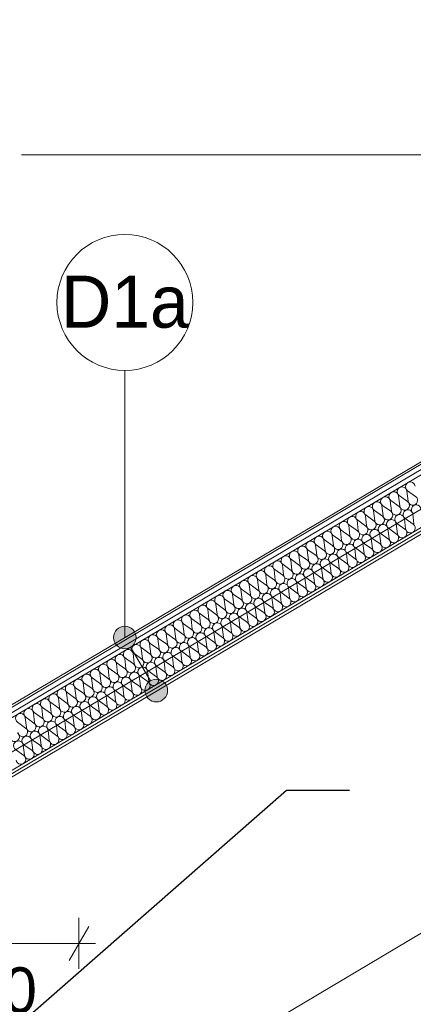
# Model space of a CAD drawing. Extents: x -396299 to -11759, y -15022 to 18278.
# Tile 133 of 205: x -147090 to -145351, y 7823 to 12169. Entities that reach past the tile are written whole.
import ezdxf

# ---------------------------------------------------------------- set-up
doc = ezdxf.new("R2010")
doc.units = 0
doc.header["$MEASUREMENT"] = 0
for name, color, linetype in [('Arch ocieplenie', 7, 'Continuous'), ('Arch opisy', 7, 'Continuous'), ('Arch wymiary', 7, 'Continuous'), ('Arch ściany działowe', 7, 'Continuous')]:
    doc.layers.add(name, color=color, linetype=linetype)
doc.layers.add('Arch ocieplenie_Nr_Pióra__24', color=7, linetype='Continuous', lineweight=13, true_color=0x029e21)
doc.layers.add('Arch opisy_Nr_Pióra__3', color=7, linetype='Continuous', lineweight=20, true_color=0xff6600)
for name, color, linetype, lineweight in [('Arch opisy_Nr_Pióra__1', 7, 'Continuous', 25), ('Arch opisy_Nr_Pióra__21', 7, 'Continuous', 13), ('Arch wymiary_Nr_Pióra__5', 7, 'Continuous', 13), ('Arch ściany działowe_Nr_Pióra__5', 7, 'Continuous', 13), ('INWENT BALUSTRADY_Nr_Pióra__21', 7, 'Continuous', 13), ('INWENT DACH_Nr_Pióra__5', 7, 'Continuous', 13), ('INWENT OPISY_Nr_Pióra__21', 7, 'Continuous', 13), ('Inwentaryzacja Konst._Nr_Pióra__5', 7, 'Continuous', 13)]:
    doc.layers.add(name, color=color, linetype=linetype, lineweight=lineweight)
doc.styles.add('GENERATED_STYLE_1', font='txt')
doc.styles.add('GENERATED_STYLE_3', font='txt')
doc.dimstyles.new('GENERATED_STYLE__11', dxfattribs={"dimtxt": 0.18, "dimasz": 109.44, "dimexe": 0.18, "dimexo": 0.0625, "dimgap": 0.09, "dimtad": 0, "dimtih": 1, "dimtoh": 1, "dimdec": 4, "dimzin": 0, "dimdsep": 46, "dimcen": 0.09, "dimadec": 0, "dimazin": 0, "dimtfac": 1, "dimtdec": 4, "dimtmove": 0, "dimatfit": 3, "dimldrblk": 'ARROWHEAD_11', "dimfxl": 0, "dimtolj": 1, "dimtzin": 0, "dimarcsym": 0})
doc.dimstyles.new('GENERATED_STYLE__2', dxfattribs={"dimtxt": 200, "dimasz": 114, "dimexe": 0.18, "dimexo": 0, "dimgap": 0.09, "dimtad": 1, "dimtih": 1, "dimtoh": 1, "dimdec": 0, "dimlfac": 0.1, "dimzin": 0, "dimdsep": 46, "dimtxsty": 'GENERATED_STYLE_1', "dimblk": 'ARROWHEAD_2', "dimblk1": 'ARROWHEAD_2', "dimblk2": 'ARROWHEAD_2', "dimcen": 0.09, "dimclrd": 7, "dimclre": 7, "dimclrt": 7, "dimazin": 0, "dimtfac": 1, "dimtdec": 4, "dimtmove": 2, "dimatfit": 3, "dimfxl": 0, "dimtolj": 1, "dimtzin": 0, "dimarcsym": 0})
doc.dimstyles.new('GENERATED_STYLE__4', dxfattribs={"dimtxt": 200, "dimasz": 114, "dimexe": 0.18, "dimexo": 0, "dimgap": 0.09, "dimtad": 1, "dimdec": 0, "dimlfac": 0.1, "dimzin": 0, "dimdsep": 46, "dimtxsty": 'GENERATED_STYLE_1', "dimblk": 'ARROWHEAD_2', "dimblk1": 'ARROWHEAD_2', "dimblk2": 'ARROWHEAD_2', "dimcen": 0.09, "dimclrd": 7, "dimclre": 7, "dimclrt": 7, "dimazin": 0, "dimtfac": 1, "dimtdec": 4, "dimtmove": 0, "dimatfit": 3, "dimfxl": 0, "dimtolj": 1, "dimtzin": 0, "dimarcsym": 0})

# ---------------------------------------------------------------- blocks, each defined once
blk = doc.blocks.new('Ściana_101', base_point=(-147690.9, 8505))
at = {"layer": 'Arch ściany działowe_Nr_Pióra__5', "linetype": 'Continuous'}
for p, q in [((-144473, 10428.2), (-147703.4, 8512.1)), ((-147690.9, 8505), (-144466.7, 10417.4))]:
    blk.add_line(p, q, dxfattribs=at)
blk = doc.blocks.new('Ściana_102', base_point=(-147678.4, 8497.9))
at = {"layer": 'Arch ściany działowe_Nr_Pióra__5', "linetype": 'Continuous'}
for p, q in [((-144472.6, 10413.9), (-147690.9, 8505)), ((-147678.4, 8497.9), (-144466.2, 10403.2))]:
    blk.add_line(p, q, dxfattribs=at)
blk = doc.blocks.new('Izolacja cieplna 14_127', base_point=(-144425.7, 10572.5))
at = {"layer": 'Arch ocieplenie_Nr_Pióra__24', "linetype": 'Continuous'}
for p, q in [((-145379.6, 10088.4), (-145374.2, 10044.6)), ((-145340.6, 10064.5), (-145376.5, 10090.2)), ((-145452.9, 10044.9), (-145447.5, 10001.1)), ((-145414, 10021), (-145449.8, 10046.7)), ((-145416.2, 10066.6), (-145410.9, 10022.8)), ((-145377.3, 10042.7), (-145413.2, 10068.5)), ((-145526.2, 10001.4), (-145520.9, 9957.6)), ((-145487.3, 9977.5), (-145523.1, 10003.2)), ((-145489.6, 10023.1), (-145484.2, 9979.3)), ((-145450.6, 9999.3), (-145486.5, 10025)), ((-145599.5, 9957.9), (-145594.2, 9914.1)), ((-145560.6, 9934), (-145596.5, 9959.7)), ((-145562.9, 9979.6), (-145557.5, 9935.9)), ((-145523.9, 9955.8), (-145559.8, 9981.5)), ((-145672.9, 9914.4), (-145667.5, 9870.6)), ((-145633.9, 9890.5), (-145669.8, 9916.2)), ((-145636.2, 9936.2), (-145630.8, 9892.4)), ((-145597.3, 9912.3), (-145633.1, 9938)), ((-145746.2, 9870.9), (-145740.8, 9827.1)), ((-145707.2, 9847), (-145743.1, 9872.8)), ((-145709.5, 9892.7), (-145704.2, 9848.9)), ((-145670.6, 9868.8), (-145706.4, 9894.5)), ((-145819.5, 9827.4), (-145814.1, 9783.6)), ((-145780.6, 9803.6), (-145816.4, 9829.3)), ((-145782.8, 9849.2), (-145777.5, 9805.4)), ((-145743.9, 9825.3), (-145779.8, 9851)), ((-145892.8, 9783.9), (-145887.5, 9740.2)), ((-145853.9, 9760.1), (-145889.7, 9785.8)), ((-145856.2, 9805.7), (-145850.8, 9761.9)), ((-145817.2, 9781.8), (-145853.1, 9807.5)), ((-145966.1, 9740.5), (-145960.8, 9696.7)), ((-145927.2, 9716.6), (-145963.1, 9742.3)), ((-145929.5, 9762.2), (-145924.1, 9718.4)), ((-145890.5, 9738.3), (-145926.4, 9764)), ((-146039.5, 9697), (-146034.1, 9653.2)), ((-146000.5, 9673.1), (-146036.4, 9698.8)), ((-146002.8, 9718.7), (-145997.4, 9674.9)), ((-145963.9, 9694.8), (-145999.7, 9720.5)), ((-146112.8, 9653.5), (-146107.4, 9609.7)), ((-146073.8, 9629.6), (-146109.7, 9655.3)), ((-146076.1, 9675.2), (-146070.8, 9631.4)), ((-146037.2, 9651.3), (-146073, 9677.1)), ((-146186.1, 9610), (-146180.7, 9566.2)), ((-146147.2, 9586.1), (-146183, 9611.8)), ((-146149.4, 9631.7), (-146144.1, 9587.9)), ((-146110.5, 9607.9), (-146146.4, 9633.6)), ((-146259.4, 9566.5), (-146254.1, 9522.7)), ((-146220.5, 9542.6), (-146256.3, 9568.3)), ((-146222.8, 9588.2), (-146217.4, 9544.5)), ((-146183.8, 9564.4), (-146219.7, 9590.1)), ((-146332.7, 9523), (-146327.4, 9479.2)), ((-146293.8, 9499.1), (-146329.7, 9524.8)), ((-146296.1, 9544.8), (-146290.7, 9501)), ((-146257.1, 9520.9), (-146293, 9546.6)), ((-146406.1, 9479.5), (-146400.7, 9435.7)), ((-146367.1, 9455.6), (-146403, 9481.4)), ((-146369.4, 9501.3), (-146364, 9457.5)), ((-146330.5, 9477.4), (-146366.3, 9503.1)), ((-146479.4, 9436), (-146474, 9392.2)), ((-146440.4, 9412.2), (-146476.3, 9437.9)), ((-146442.7, 9457.8), (-146437.4, 9414)), ((-146403.8, 9433.9), (-146439.6, 9459.6)), ((-146552.7, 9392.5), (-146547.3, 9348.8)), ((-146513.8, 9368.7), (-146549.6, 9394.4)), ((-146516, 9414.3), (-146510.7, 9370.5)), ((-146477.1, 9390.4), (-146513, 9416.1)), ((-146626, 9349.1), (-146620.7, 9305.3)), ((-146587.1, 9325.2), (-146623, 9350.9)), ((-146589.4, 9370.8), (-146584, 9327)), ((-146550.4, 9346.9), (-146586.3, 9372.6)), ((-146699.4, 9305.6), (-146694, 9261.8)), ((-146660.4, 9281.7), (-146696.3, 9307.4)), ((-146662.7, 9327.3), (-146657.3, 9283.5)), ((-146623.7, 9303.4), (-146659.6, 9329.1)), ((-146772.7, 9262.1), (-146767.3, 9218.3)), ((-146733.7, 9238.2), (-146769.6, 9263.9)), ((-146736, 9283.8), (-146730.7, 9240)), ((-146697.1, 9259.9), (-146732.9, 9285.6)), ((-146846, 9218.6), (-146840.6, 9174.8)), ((-146807, 9194.7), (-146842.9, 9220.4)), ((-146809.3, 9240.3), (-146804, 9196.5)), ((-146770.4, 9216.5), (-146806.3, 9242.2)), ((-146919.3, 9175.1), (-146914, 9131.3)), ((-146880.4, 9151.2), (-146916.2, 9176.9)), ((-146882.7, 9196.8), (-146877.3, 9153)), ((-146843.7, 9173), (-146879.6, 9198.7)), ((-146992.6, 9131.6), (-146987.3, 9087.8)), ((-146953.7, 9107.7), (-146989.6, 9133.4)), ((-146956, 9153.4), (-146950.6, 9109.6)), ((-146917, 9129.5), (-146952.9, 9155.2)), ((-147066, 9088.1), (-147060.6, 9044.3)), ((-147027, 9064.2), (-147062.9, 9089.9)), ((-147029.3, 9109.9), (-147023.9, 9066.1)), ((-146990.4, 9086), (-147026.2, 9111.7)), ((-147063.7, 9042.5), (-147099.5, 9068.2))]:
    blk.add_line(p, q, dxfattribs=at)
for centre, start_param, end_param in [((-145364.1, 10107.5), 2.728799, 6.695979), ((-145437.4, 10064), 2.728799, 6.695979), ((-145400.7, 10085.8), 2.728799, 6.695979), ((-145510.7, 10020.5), 2.728799, 6.695979), ((-145474, 10042.3), 2.728799, 6.695979), ((-145389.7, 10025.5), 5.870392, 9.837571), ((-145353.1, 10047.2), 5.870392, 9.837571), ((-145584, 9977), 2.728799, 6.695979), ((-145547.4, 9998.8), 2.728799, 6.695979), ((-145463.1, 9982), 5.870392, 9.837571), ((-145426.4, 10003.7), 5.870392, 9.837571), ((-145657.3, 9933.5), 2.728799, 6.695979), ((-145620.7, 9955.3), 2.728799, 6.695979), ((-145536.4, 9938.5), 5.870392, 9.837571), ((-145499.7, 9960.2), 5.870392, 9.837571), ((-145730.7, 9890), 2.728799, 6.695979), ((-145694, 9911.8), 2.728799, 6.695979), ((-145609.7, 9895), 5.870392, 9.837571), ((-145573, 9916.7), 5.870392, 9.837571), ((-145804, 9846.6), 2.728799, 6.695979), ((-145767.3, 9868.3), 2.728799, 6.695979), ((-145683, 9851.5), 5.870392, 9.837571), ((-145646.4, 9873.2), 5.870392, 9.837571), ((-145877.3, 9803.1), 2.728799, 6.695979), ((-145840.6, 9824.8), 2.728799, 6.695979), ((-145756.3, 9808), 5.870392, 9.837571), ((-145719.7, 9829.8), 5.870392, 9.837571), ((-145950.6, 9759.6), 2.728799, 6.695979), ((-145914, 9781.3), 2.728799, 6.695979), ((-145829.7, 9764.5), 5.870392, 9.837571), ((-145793, 9786.3), 5.870392, 9.837571), ((-146023.9, 9716.1), 2.728799, 6.695979), ((-145987.3, 9737.8), 2.728799, 6.695979), ((-145903, 9721), 5.870392, 9.837571), ((-145866.3, 9742.8), 5.870392, 9.837571), ((-146097.3, 9672.6), 2.728799, 6.695979), ((-146060.6, 9694.3), 2.728799, 6.695979), ((-145976.3, 9677.5), 5.870392, 9.837571), ((-145939.6, 9699.3), 5.870392, 9.837571), ((-146170.6, 9629.1), 2.728799, 6.695979), ((-146133.9, 9650.9), 2.728799, 6.695979), ((-146049.6, 9634.1), 5.870392, 9.837571), ((-146013, 9655.8), 5.870392, 9.837571), ((-146243.9, 9585.6), 2.728799, 6.695979), ((-146207.2, 9607.4), 2.728799, 6.695979), ((-146122.9, 9590.6), 5.870392, 9.837571), ((-146086.3, 9612.3), 5.870392, 9.837571), ((-146317.2, 9542.1), 2.728799, 6.695979), ((-146280.6, 9563.9), 2.728799, 6.695979), ((-146196.3, 9547.1), 5.870392, 9.837571), ((-146159.6, 9568.8), 5.870392, 9.837571), ((-146390.6, 9498.6), 2.728799, 6.695979), ((-146353.9, 9520.4), 2.728799, 6.695979), ((-146269.6, 9503.6), 5.870392, 9.837571), ((-146232.9, 9525.3), 5.870392, 9.837571), ((-146463.9, 9455.2), 2.728799, 6.695979), ((-146427.2, 9476.9), 2.728799, 6.695979), ((-146342.9, 9460.1), 5.870392, 9.837571), ((-146306.2, 9481.8), 5.870392, 9.837571), ((-146537.2, 9411.7), 2.728799, 6.695979), ((-146500.5, 9433.4), 2.728799, 6.695979), ((-146416.2, 9416.6), 5.870392, 9.837571), ((-146379.6, 9438.3), 5.870392, 9.837571), ((-146610.5, 9368.2), 2.728799, 6.695979), ((-146573.9, 9389.9), 2.728799, 6.695979), ((-146489.5, 9373.1), 5.870392, 9.837571), ((-146452.9, 9394.9), 5.870392, 9.837571), ((-146683.8, 9324.7), 2.728799, 6.695979), ((-146647.2, 9346.4), 2.728799, 6.695979), ((-146562.9, 9329.6), 5.870392, 9.837571), ((-146526.2, 9351.4), 5.870392, 9.837571), ((-146757.2, 9281.2), 2.728799, 6.695979), ((-146720.5, 9302.9), 2.728799, 6.695979), ((-146636.2, 9286.1), 5.870392, 9.837571), ((-146599.5, 9307.9), 5.870392, 9.837571), ((-146830.5, 9237.7), 2.728799, 6.695979), ((-146793.8, 9259.5), 2.728799, 6.695979), ((-146709.5, 9242.6), 5.870392, 9.837571), ((-146672.8, 9264.4), 5.870392, 9.837571), ((-146903.8, 9194.2), 2.728799, 6.695979), ((-146867.1, 9216), 2.728799, 6.695979), ((-146782.8, 9199.2), 5.870392, 9.837571), ((-146746.2, 9220.9), 5.870392, 9.837571), ((-146977.1, 9150.7), 2.728799, 6.695979), ((-146940.5, 9172.5), 2.728799, 6.695979), ((-146856.1, 9155.7), 5.870392, 9.837571), ((-146819.5, 9177.4), 5.870392, 9.837571), ((-147050.4, 9107.2), 2.728799, 6.695979), ((-147013.8, 9129), 2.728799, 6.695979), ((-146929.5, 9112.2), 5.870392, 9.837571), ((-146892.8, 9133.9), 5.870392, 9.837571), ((-147087.1, 9085.5), 2.728799, 6.695979), ((-147002.8, 9068.7), 5.870392, 9.837571), ((-146966.1, 9090.4), 5.870392, 9.837571), ((-147076.1, 9025.2), 5.870392, 9.837571), ((-147039.4, 9046.9), 5.870392, 9.837571), ((-147112.8, 9003.5), 5.870392, 9.837571)]:
    blk.add_ellipse(centre, major_axis=(-18.3, -10.9), ratio=0.997928, start_param=start_param, end_param=end_param, dxfattribs=at)
blk = doc.blocks.new('Izolacja cieplna 14_263', base_point=(-144401, 10470.9))
at = {"layer": 'Arch ocieplenie_Nr_Pióra__24', "linetype": 'Continuous'}
for p, q in [((-145390.3, 9965.8), (-145384.9, 9922)), ((-145351.4, 9941.9), (-145387.2, 9967.6)), ((-145353.7, 9987.5), (-145348.3, 9943.7)), ((-145463.5, 9922.3), (-145458.1, 9878.6)), ((-145424.6, 9898.4), (-145460.4, 9924.2)), ((-145426.9, 9944), (-145421.5, 9900.3)), ((-145388, 9920.2), (-145423.8, 9945.9)), ((-145536.7, 9878.9), (-145531.3, 9835.1)), ((-145497.8, 9855), (-145533.6, 9880.7)), ((-145500.1, 9900.6), (-145494.7, 9856.8)), ((-145461.2, 9876.7), (-145497, 9902.4)), ((-145609.9, 9835.5), (-145604.6, 9791.7)), ((-145571, 9811.6), (-145606.9, 9837.3)), ((-145573.3, 9857.2), (-145567.9, 9813.4)), ((-145534.4, 9833.3), (-145570.3, 9859)), ((-145683.2, 9792), (-145677.8, 9748.3)), ((-145644.2, 9768.2), (-145680.1, 9793.9)), ((-145646.5, 9813.8), (-145641.2, 9770)), ((-145607.6, 9789.9), (-145643.5, 9815.6)), ((-145756.4, 9748.6), (-145751, 9704.8)), ((-145717.5, 9724.7), (-145753.3, 9750.4)), ((-145719.8, 9770.3), (-145714.4, 9726.5)), ((-145680.9, 9746.4), (-145716.7, 9772.2)), ((-145829.6, 9705.2), (-145824.2, 9661.4)), ((-145790.7, 9681.3), (-145826.5, 9707)), ((-145793, 9726.9), (-145787.6, 9683.1)), ((-145754.1, 9703), (-145789.9, 9728.7)), ((-145902.8, 9661.8), (-145897.4, 9618)), ((-145863.9, 9637.9), (-145899.7, 9663.6)), ((-145866.2, 9683.5), (-145860.8, 9639.7)), ((-145827.3, 9659.6), (-145863.1, 9685.3)), ((-145976, 9618.3), (-145970.7, 9574.5)), ((-145937.1, 9594.4), (-145973, 9620.1)), ((-145939.4, 9640), (-145934.1, 9596.3)), ((-145900.5, 9616.1), (-145936.4, 9641.9)), ((-146049.3, 9574.9), (-146043.9, 9531.1)), ((-146010.3, 9551), (-146046.2, 9576.7)), ((-146012.7, 9596.6), (-146007.3, 9552.8)), ((-145973.7, 9572.7), (-146009.6, 9598.4)), ((-146122.5, 9531.5), (-146117.1, 9487.7)), ((-146083.6, 9507.6), (-146119.4, 9533.3)), ((-146085.9, 9553.2), (-146080.5, 9509.4)), ((-146047, 9529.3), (-146082.8, 9555)), ((-146195.7, 9488), (-146190.3, 9444.2)), ((-146156.8, 9464.1), (-146192.6, 9489.9)), ((-146159.1, 9509.7), (-146153.7, 9466)), ((-146120.2, 9485.9), (-146156, 9511.6)), ((-146268.9, 9444.6), (-146263.5, 9400.8)), ((-146230, 9420.7), (-146265.9, 9446.4)), ((-146232.3, 9466.3), (-146226.9, 9422.5)), ((-146193.4, 9442.4), (-146229.2, 9468.1)), ((-146342.2, 9401.2), (-146336.8, 9357.4)), ((-146303.2, 9377.3), (-146339.1, 9403)), ((-146305.5, 9422.9), (-146300.2, 9379.1)), ((-146266.6, 9399), (-146302.5, 9424.7)), ((-146415.4, 9357.7), (-146410, 9314)), ((-146376.5, 9333.8), (-146412.3, 9359.6)), ((-146378.8, 9379.5), (-146373.4, 9335.7)), ((-146339.8, 9355.6), (-146375.7, 9381.3)), ((-146488.6, 9314.3), (-146483.2, 9270.5)), ((-146449.7, 9290.4), (-146485.5, 9316.1)), ((-146452, 9336), (-146446.6, 9292.2)), ((-146413.1, 9312.1), (-146448.9, 9337.8)), ((-146561.8, 9270.9), (-146556.4, 9227.1)), ((-146522.9, 9247), (-146558.7, 9272.7)), ((-146525.2, 9292.6), (-146519.8, 9248.8)), ((-146486.3, 9268.7), (-146522.1, 9294.4)), ((-146635, 9227.4), (-146629.7, 9183.7)), ((-146596.1, 9203.6), (-146632, 9229.3)), ((-146598.4, 9249.2), (-146593, 9205.4)), ((-146559.5, 9225.3), (-146595.4, 9251)), ((-146708.3, 9184), (-146702.9, 9140.2)), ((-146669.3, 9160.1), (-146705.2, 9185.8)), ((-146671.6, 9205.7), (-146666.3, 9161.9)), ((-146632.7, 9181.8), (-146668.6, 9207.6)), ((-146781.5, 9140.6), (-146776.1, 9096.8)), ((-146742.6, 9116.7), (-146778.4, 9142.4)), ((-146744.9, 9162.3), (-146739.5, 9118.5)), ((-146706, 9138.4), (-146741.8, 9164.1)), ((-146854.7, 9097.2), (-146849.3, 9053.4)), ((-146815.8, 9073.3), (-146851.6, 9099)), ((-146818.1, 9118.9), (-146812.7, 9075.1)), ((-146779.2, 9095), (-146815, 9120.7)), ((-146927.9, 9053.7), (-146922.5, 9009.9)), ((-146889, 9029.8), (-146924.8, 9055.5)), ((-146891.3, 9075.4), (-146885.9, 9031.7)), ((-146852.4, 9051.5), (-146888.2, 9077.3)), ((-147001.1, 9010.3), (-146995.8, 8966.5)), ((-146962.2, 8986.4), (-146998.1, 9012.1)), ((-146964.5, 9032), (-146959.2, 8988.2)), ((-146925.6, 9008.1), (-146961.5, 9033.8)), ((-147074.4, 8966.9), (-147069, 8923.1)), ((-147035.5, 8943), (-147071.3, 8968.7)), ((-147037.8, 8988.6), (-147032.4, 8944.8)), ((-146998.8, 8964.7), (-147034.7, 8990.4)), ((-147072.1, 8921.3), (-147107.9, 8947))]:
    blk.add_line(p, q, dxfattribs=at)
for centre, start_param, end_param in [((-145374.8, 9984.9), 2.728799, 6.695979), ((-145338.2, 10006.6), 2.728799, 6.695979), ((-145448, 9941.4), 2.728799, 6.695979), ((-145411.4, 9963.2), 2.728799, 6.695979), ((-145521.2, 9898), 2.728799, 6.695979), ((-145484.6, 9919.7), 2.728799, 6.695979), ((-145400.4, 9902.9), 5.870392, 9.837571), ((-145363.8, 9924.6), 5.870392, 9.837571), ((-145594.4, 9854.6), 2.728799, 6.695979), ((-145557.8, 9876.3), 2.728799, 6.695979), ((-145473.6, 9859.4), 5.870392, 9.837571), ((-145437, 9881.2), 5.870392, 9.837571), ((-145667.7, 9811.2), 2.728799, 6.695979), ((-145631.1, 9832.9), 2.728799, 6.695979), ((-145546.8, 9816), 5.870392, 9.837571), ((-145510.2, 9837.7), 5.870392, 9.837571), ((-145740.9, 9767.7), 2.728799, 6.695979), ((-145704.3, 9789.4), 2.728799, 6.695979), ((-145620, 9772.6), 5.870392, 9.837571), ((-145583.4, 9794.3), 5.870392, 9.837571), ((-145814.1, 9724.3), 2.728799, 6.695979), ((-145777.5, 9746), 2.728799, 6.695979), ((-145693.3, 9729.2), 5.870392, 9.837571), ((-145656.7, 9750.9), 5.870392, 9.837571), ((-145887.3, 9680.9), 2.728799, 6.695979), ((-145850.7, 9702.6), 2.728799, 6.695979), ((-145766.5, 9685.7), 5.870392, 9.837571), ((-145729.9, 9707.4), 5.870392, 9.837571), ((-145960.6, 9637.4), 2.728799, 6.695979), ((-145923.9, 9659.1), 2.728799, 6.695979), ((-145839.7, 9642.3), 5.870392, 9.837571), ((-145803.1, 9664), 5.870392, 9.837571), ((-146033.8, 9594), 2.728799, 6.695979), ((-145997.2, 9615.7), 2.728799, 6.695979), ((-145912.9, 9598.9), 5.870392, 9.837571), ((-145876.3, 9620.6), 5.870392, 9.837571), ((-146107, 9550.6), 2.728799, 6.695979), ((-146070.4, 9572.3), 2.728799, 6.695979), ((-145986.2, 9555.4), 5.870392, 9.837571), ((-145949.5, 9577.1), 5.870392, 9.837571), ((-146180.2, 9507.1), 2.728799, 6.695979), ((-146143.6, 9528.9), 2.728799, 6.695979), ((-146059.4, 9512), 5.870392, 9.837571), ((-146022.8, 9533.7), 5.870392, 9.837571), ((-146253.4, 9463.7), 2.728799, 6.695979), ((-146216.8, 9485.4), 2.728799, 6.695979), ((-146132.6, 9468.6), 5.870392, 9.837571), ((-146096, 9490.3), 5.870392, 9.837571), ((-146326.7, 9420.3), 2.728799, 6.695979), ((-146290.1, 9442), 2.728799, 6.695979), ((-146205.8, 9425.1), 5.870392, 9.837571), ((-146169.2, 9446.9), 5.870392, 9.837571), ((-146399.9, 9376.8), 2.728799, 6.695979), ((-146363.3, 9398.6), 2.728799, 6.695979), ((-146279, 9381.7), 5.870392, 9.837571), ((-146242.4, 9403.4), 5.870392, 9.837571), ((-146473.1, 9333.4), 2.728799, 6.695979), ((-146436.5, 9355.1), 2.728799, 6.695979), ((-146352.3, 9338.3), 5.870392, 9.837571), ((-146315.7, 9360), 5.870392, 9.837571), ((-146546.3, 9290), 2.728799, 6.695979), ((-146509.7, 9311.7), 2.728799, 6.695979), ((-146425.5, 9294.8), 5.870392, 9.837571), ((-146388.9, 9316.6), 5.870392, 9.837571), ((-146619.5, 9246.6), 2.728799, 6.695979), ((-146582.9, 9268.3), 2.728799, 6.695979), ((-146498.7, 9251.4), 5.870392, 9.837571), ((-146462.1, 9273.1), 5.870392, 9.837571), ((-146692.8, 9203.1), 2.728799, 6.695979), ((-146656.2, 9224.8), 2.728799, 6.695979), ((-146571.9, 9208), 5.870392, 9.837571), ((-146535.3, 9229.7), 5.870392, 9.837571), ((-146766, 9159.7), 2.728799, 6.695979), ((-146729.4, 9181.4), 2.728799, 6.695979), ((-146645.1, 9164.6), 5.870392, 9.837571), ((-146608.5, 9186.3), 5.870392, 9.837571), ((-146839.2, 9116.3), 2.728799, 6.695979), ((-146802.6, 9138), 2.728799, 6.695979), ((-146718.4, 9121.1), 5.870392, 9.837571), ((-146681.8, 9142.8), 5.870392, 9.837571), ((-146912.4, 9072.8), 2.728799, 6.695979), ((-146875.8, 9094.5), 2.728799, 6.695979), ((-146791.6, 9077.7), 5.870392, 9.837571), ((-146755, 9099.4), 5.870392, 9.837571), ((-146985.7, 9029.4), 2.728799, 6.695979), ((-146949, 9051.1), 2.728799, 6.695979), ((-146864.8, 9034.3), 5.870392, 9.837571), ((-146828.2, 9056), 5.870392, 9.837571), ((-147058.9, 8986), 2.728799, 6.695979), ((-147022.3, 9007.7), 2.728799, 6.695979), ((-146938, 8990.8), 5.870392, 9.837571), ((-146901.4, 9012.6), 5.870392, 9.837571), ((-147095.5, 8964.3), 2.728799, 6.695979), ((-147011.3, 8947.4), 5.870392, 9.837571), ((-146974.6, 8969.1), 5.870392, 9.837571), ((-147084.5, 8904), 5.870392, 9.837571), ((-147047.9, 8925.7), 5.870392, 9.837571)]:
    blk.add_ellipse(centre, major_axis=(-18.3, -10.9), ratio=0.999277, start_param=start_param, end_param=end_param, dxfattribs=at)
blk = doc.blocks.new('*D688')
at = {"layer": 'Arch wymiary_Nr_Pióra__5', "linetype": 'Continuous'}
for p, q in [((-148328.4, 7979.2), (-148328.4, 8204.2)), ((-146828.4, 7979.2), (-146828.4, 8204.2)), ((-148285.1, 8166.7), (-148371.7, 8016.7)), ((-146871.7, 8016.7), (-146785.1, 8166.7)), ((-148401.8, 8091.7), (-148328.4, 8091.7)), ((-148328.4, 8091.7), (-146828.4, 8091.7)), ((-146828.4, 8091.7), (-146755.1, 8091.7))]:
    blk.add_line(p, q, dxfattribs=at)
at = {"layer": 'Arch wymiary_Nr_Pióra__5', "insert": (-148039.6, 7783.1), "char_height": 200, "attachment_point": 7, "style": 'GENERATED_STYLE_1'}
blk.add_mtext('{min. 150}', dxfattribs=at)
blk = doc.blocks.new('ARROWHEAD_2')
at = {"color": 0, "linetype": 'Continuous', "lineweight": 0}
for p, q in [((-0.378, -0.655), (0.378, 0.655)), ((0, 0), (-1, 0))]:
    blk.add_line(p, q, dxfattribs=at)
blk = doc.blocks.new('*D917')
at = {"layer": 'Arch wymiary_Nr_Pióra__5', "linetype": 'Continuous'}
for p, q in [((-150086, 8328.2), (-150086, 8401.5)), ((-150011, 8284.9), (-150161, 8371.5)), ((-149973.5, 8328.2), (-150198.5, 8328.2)), ((-150086, 6091.7), (-150086, 8328.2)), ((-150161, 6135), (-150011, 6048.4)), ((-149973.5, 6091.7), (-150198.5, 6091.7)), ((-150086, 6018.4), (-150086, 6091.7))]:
    blk.add_line(p, q, dxfattribs=at)
at = {"layer": 'Arch wymiary_Nr_Pióra__5', "insert": (-150126, 7018), "char_height": 200, "attachment_point": 7, "rotation": 90, "style": 'GENERATED_STYLE_1'}
blk.add_mtext('{224}', dxfattribs=at)
blk = doc.blocks.new('ARROWHEAD_11')
at = {"color": 0, "linetype": 'Continuous', "lineweight": 0}
blk.add_line((0, 0), (-1, 0), dxfattribs=at)
at = {"color": 0, "linetype": 'Continuous', "lineweight": 0, "const_width": 0.25, "flags": 128}
blk.add_lwpolyline([(-0.125, 0, 1), (0.125, 0, 1)], format="xyb", close=True, dxfattribs=at)
blk = doc.blocks.new('Linia_218', base_point=(-146486.4, 9207.8))
at = {"layer": 'Arch opisy_Nr_Pióra__21', "linetype": 'Continuous'}
for points in [[(-146575.4, 9442.2), (-146579.2, 9461.3), (-146590.1, 9477.6), (-146606.3, 9488.4), (-146625.4, 9492.2), (-146644.6, 9488.4), (-146660.8, 9477.6), (-146671.6, 9461.3), (-146675.4, 9442.2), (-146671.6, 9423.1), (-146660.8, 9406.8), (-146644.6, 9396), (-146625.4, 9392.2), (-146606.3, 9396), (-146590.1, 9406.8), (-146579.2, 9423.1)], [(-146436.4, 9207.8), (-146440.2, 9227), (-146451, 9243.2), (-146467.3, 9254), (-146486.4, 9257.8), (-146505.5, 9254), (-146521.8, 9243.2), (-146532.6, 9227), (-146536.4, 9207.8), (-146532.6, 9188.7), (-146521.8, 9172.5), (-146505.5, 9161.6), (-146486.4, 9157.8), (-146467.3, 9161.6), (-146451, 9172.5), (-146440.2, 9188.7)]]:
    blk.add_hatch(color=256, dxfattribs=at).paths.add_polyline_path(points, flags=0)
blk.add_line((-146511.9, 9250.8), (-146599.9, 9399.2), dxfattribs=at)
for centre in [(-146625.4, 9442.2), (-146486.4, 9207.8)]:
    blk.add_circle(centre, 50, dxfattribs=at)
blk = doc.blocks.new('Linia_219', base_point=(-146625.4, 9442.2))
at = {"layer": 'Arch opisy_Nr_Pióra__21', "linetype": 'Continuous'}
blk.add_line((-146625.4, 9442.2), (-146625.4, 10621.2), dxfattribs=at)
blk.add_circle((-146625.4, 10921.2), 300, dxfattribs=at)

msp = doc.modelspace()

# ---------------------------------------------------------------- linework, layer by layer
at = {"layer": 'Arch ocieplenie_Nr_Pióra__24', "linetype": 'Continuous'}
msp.add_line((-144443.6, 10678.2), (-149093.3, 7920.3), dxfattribs=at)
at = {"layer": 'INWENT BALUSTRADY_Nr_Pióra__21', "linetype": 'Continuous'}
msp.add_line((-146828.4, 7238.7), (-143948.4, 8951.7), dxfattribs=at)
at = {"layer": 'INWENT DACH_Nr_Pióra__5', "linetype": 'Continuous'}
for p, q in [((-142143.4, 12100.6), (-149128.4, 7957.6)), ((-142143.4, 12089), (-149098.4, 7963.8))]:
    msp.add_line(p, q, dxfattribs=at)
at = {"layer": 'INWENT OPISY_Nr_Pióra__21', "linetype": 'Continuous'}
msp.add_line((-147081.4, 11572.8), (-145209.1, 11572.8), dxfattribs=at)
at = {"layer": 'Inwentaryzacja Konst._Nr_Pióra__5', "linetype": 'Continuous'}
for p, q in [((-142143.4, 12065.8), (-149093.3, 7943.5)), ((-142143.4, 11891.4), (-148791.4, 7948.2))]:
    msp.add_line(p, q, dxfattribs=at)

# ---------------------------------------------------------------- block references
at = {"layer": 'Arch ocieplenie', "color": 104, "linetype": 'Continuous', "lineweight": 20, "true_color": 0x029e21}
for name, p in [('Izolacja cieplna 14_127', (-144425.7, 10572.5)), ('Izolacja cieplna 14_263', (-144401, 10470.9))]:
    msp.add_blockref(name, p, dxfattribs=at)
at = {"layer": 'Arch opisy', "linetype": 'Continuous'}
for name, p in [('Linia_219', (-146625.4, 9442.2)), ('Linia_218', (-146486.4, 9207.8))]:
    msp.add_blockref(name, p, dxfattribs=at)
at = {"layer": 'Arch ściany działowe'}
for name, p in [('Ściana_101', (-147690.9, 8505)), ('Ściana_102', (-147678.4, 8497.9))]:
    msp.add_blockref(name, p, dxfattribs=at)

# ---------------------------------------------------------------- texts
at = {"layer": 'Arch opisy_Nr_Pióra__1', "linetype": 'Continuous', "insert": (-146625.4, 11039.7), "char_height": 230, "attachment_point": 2, "style": 'GENERATED_STYLE_3'}
msp.add_mtext('{D1a}', dxfattribs=at)
at = {"layer": 'INWENT OPISY_Nr_Pióra__21', "linetype": 'Continuous', "insert": (-147081.4, 12840.4), "char_height": 160, "width": 1872.368, "attachment_point": 1, "line_spacing_factor": 0.433142, "style": 'GENERATED_STYLE_3'}
msp.add_mtext('{istn. stalowa płatew\\Pz 2 x ceownik 160\\Ppołączone słupkami \\Pz ceownika 160\\Pw rozstawie co 1 m}', dxfattribs=at)

# ---------------------------------------------------------------- dimensions: what is measured, and where the dimension line sits
at = {"layer": 'Arch wymiary', "linetype": 'Continuous'}
dim = msp.add_linear_dim(base=(-150086, 6091.7), p1=(-146638.4, 6091.7), p2=(-147678.4, 8328.2), angle=90, dimstyle='GENERATED_STYLE__4', dxfattribs=at)
dim.commit()
dim.dimension.update_dxf_attribs({"geometry": '*D917', "text_midpoint": (-150226, 7245.6)})
dim = msp.add_linear_dim(base=(-148328.4, 8091.7), p1=(-148328.4, 8091.7), p2=(-146828.4, 7238.7), text='min. 150', dimstyle='GENERATED_STYLE__2', dxfattribs=at)
dim.commit()
dim.dimension.update_dxf_attribs({"geometry": '*D688', "text_midpoint": (-147514.8, 7883.1)})

# ---------------------------------------------------------------- leaders
at = {"layer": 'Arch opisy_Nr_Pióra__3', "linetype": 'Continuous', "annotation_type": 0, "has_hookline": 1, "hookline_direction": 1, "text_width": 2614.3}
msp.add_leader([(-148566.2, 6445), (-145911, 8768), (-145633.3, 8768)], dimstyle='GENERATED_STYLE__11', dxfattribs=at)

doc.saveas('drawing.dxf')
